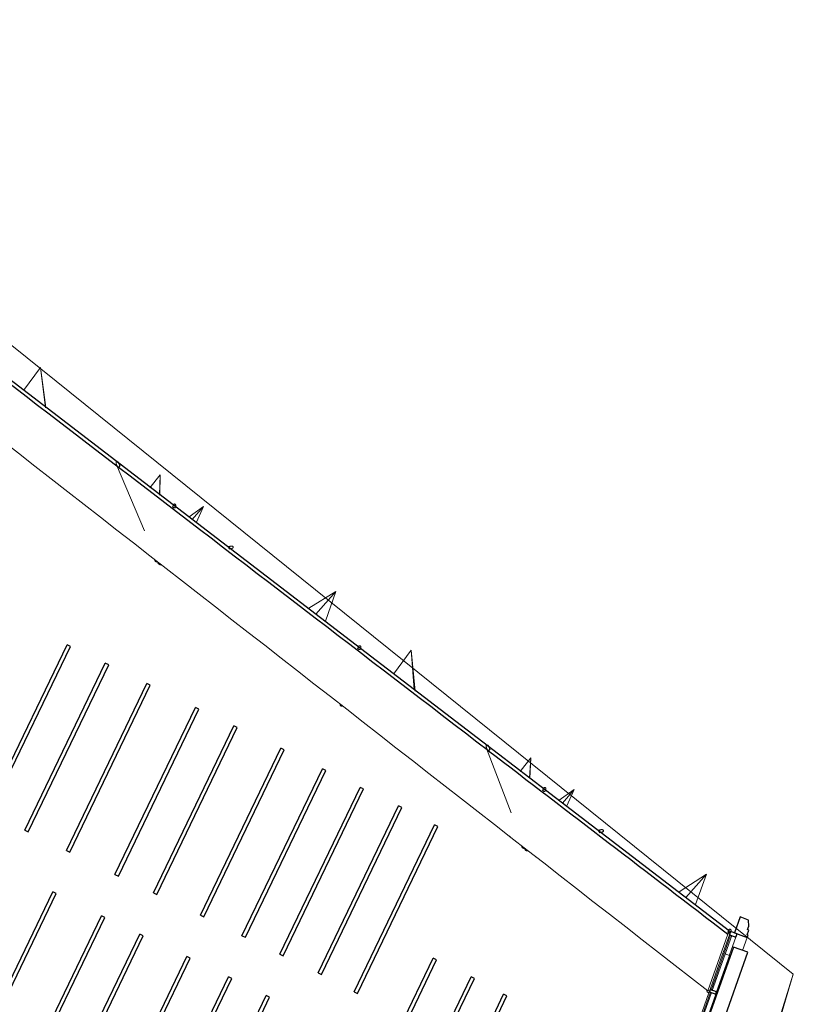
# Model space of a CAD drawing. Header units: inches. Extents: x 424 to 2043, y -237 to 445.
# Tile 66 of 256: x 649 to 666, y -93 to -71. Entities that reach past the tile are written whole.
import ezdxf

# ---------------------------------------------------------------- set-up
doc = ezdxf.new("R2010")
doc.units = ezdxf.units.IN
doc.header["$MEASUREMENT"] = 0
for name, color, linetype, lineweight in [('A-GENM', 13, 'Continuous', 9), ('A-GLAZ-CURT', 52, 'Continuous', 9), ('A-GLAZ-CWMG', 51, 'Continuous', 9), ('A-WALL', 113, 'Continuous', 9)]:
    doc.layers.add(name, color=color, linetype=linetype, lineweight=lineweight)

# ---------------------------------------------------------------- blocks, each defined once
blk = doc.blocks.new('Generic Models 1 - Generic Models 1-135348-همکف')
at = {"layer": 'A-GENM'}
for p, q in [((-85.546, 23.286), (-136.734, 64.375)), ((-85.546, 23.286), (-100.58, -26.931)), ((-85.868, 22.238), (-85.546, 23.286))]:
    blk.add_line(p, q, dxfattribs=at)
blk = doc.blocks.new('Generic Models 2 - Generic Models 2-140614-همکف')
at = {"layer": 'A-GENM', "lineweight": 25}
for p, q in [((-86.72, 24.541), (-86.845, 24.19)), ((-86.531, 24.474), (-86.72, 24.541)), ((-86.555, 24.263), (-86.528, 24.341)), ((-86.528, 24.341), (-86.531, 24.474)), ((-86.845, 24.19), (-86.562, 24.09)), ((-86.562, 24.149), (-86.526, 24.252)), ((-86.543, 24.143), (-86.562, 24.149)), ((-86.562, 24.09), (-86.543, 24.143)), ((-86.526, 24.252), (-86.555, 24.263))]:
    blk.add_line(p, q, dxfattribs=at)
at = {"layer": 'A-GENM'}
for p, q in [((-86.663, 23.804), (-86.562, 24.09)), ((-87.221, 22.871), (-87.242, 22.879))]:
    blk.add_line(p, q, dxfattribs=at)
blk = doc.blocks.new('Generic Models 3 - Generic Models 3-147078-همکف')
at = {"layer": 'A-GENM', "lineweight": 25}
for p, q in [((-86.865, 23.875), (-89.832, 15.496)), ((-86.547, 23.763), (-86.865, 23.875)), ((-89.514, 15.383), (-86.547, 23.763))]:
    blk.add_line(p, q, dxfattribs=at)
blk = doc.blocks.new('Rectangular Mullion - 50 x 150mm-137296-همکف')
at = {"layer": 'A-GLAZ-CWMG'}
for p, q in [((-87.09, 23.758), (-87.095, 23.744)), ((-86.949, 23.708), (-86.954, 23.694))]:
    blk.add_line(p, q, dxfattribs=at)
blk = doc.blocks.new('System Panel - Glazed-137446-همکف')
at = {"layer": 'A-GLAZ-CURT', "lineweight": 18}
for p, q in [((0.736, 0.049), (-0.736, 0.049)), ((-0.736, 0.049), (-0.736, 0.024)), ((-0.736, 0.024), (0.736, 0.024)), ((0.736, 0.024), (0.736, 0.049))]:
    blk.add_line(p, q, dxfattribs=at)
blk = doc.blocks.new('System Panel - Glazed-137447-همکف')
at = {"layer": 'A-GLAZ-CURT', "lineweight": 18}
for p, q in [((0.544, 0.049), (-0.736, 0.049)), ((-0.736, 0.049), (-0.736, 0.024)), ((-0.736, 0.024), (0.544, 0.024)), ((0.544, 0.024), (0.544, 0.049))]:
    blk.add_line(p, q, dxfattribs=at)
blk = doc.blocks.new('Rectangular Mullion - 50 x 150mm-137341-همکف')
at = {"layer": 'A-GLAZ-CWMG'}
for p, q in [((-86.952, 24.148), (-87.09, 23.758)), ((-86.811, 24.097), (-86.949, 23.708))]:
    blk.add_line(p, q, dxfattribs=at)
at = {"layer": 'A-GLAZ-CWMG', "lineweight": 25}
for p, q in [((-86.927, 24.219), (-86.952, 24.148)), ((-86.952, 24.148), (-86.811, 24.097)), ((-86.786, 24.169), (-86.927, 24.219)), ((-86.811, 24.097), (-86.786, 24.169))]:
    blk.add_line(p, q, dxfattribs=at)
blk = doc.blocks.new('Rectangular Mullion - 50 x 150mm-137349-همکف')
at = {"layer": 'A-GLAZ-CWMG'}
for p, q in [((-96.013, -1.445), (-95.522, -0.058)), ((-95.38, -0.108), (-95.871, -1.495))]:
    blk.add_line(p, q, dxfattribs=at)
blk = doc.blocks.new('Rectangular Mullion - 50 x 150mm-137350-همکف')
at = {"layer": 'A-GLAZ-CWMG'}
for p, q in [((-87.379, 22.941), (-87.095, 23.744)), ((-86.954, 23.694), (-87.238, 22.891)), ((-87.071, 23.736), (-87.095, 23.744)), ((-86.954, 23.694), (-87.048, 23.728))]:
    blk.add_line(p, q, dxfattribs=at)
blk = doc.blocks.new('Rectangular Mullion - 50 x 150mm-137391-همکف')
at = {"layer": 'A-GLAZ-CWMG', "lineweight": 25}
for p, q in [((-0.025, 0.075), (0.025, 0.075)), ((-0.025, -0.075), (-0.025, 0.075)), ((0.025, 0.075), (0.025, -0.075)), ((0.025, -0.075), (-0.025, -0.075))]:
    blk.add_line(p, q, dxfattribs=at)
blk = doc.blocks.new('Family2 - Family2-157025-همکف')
at = {"layer": 'A-GLAZ-CURT'}
for p, q in [((-91.058, 27.356), (-91.071, 27.317)), ((-91.014, 27.298), (-91.001, 27.337)), ((-90.705, 27.108), (-90.378, 27.344)), ((-90.636, 27.045), (-90.378, 27.344)), ((-90.636, 27.045), (-90.378, 27.344)), ((-90.539, 26.987), (-90.378, 27.344)), ((-90.705, 27.108), (-90.71, 27.102)), ((-90.539, 26.987), (-90.548, 26.978)), ((-89.788, 26.461), (-89.854, 26.447)), ((-89.851, 26.445), (-89.811, 26.453)), ((-89.823, 26.393), (-89.776, 26.402)), ((-91.488, 26.071), (-91.496, 26.048)), ((-91.496, 26.047), (-91.465, 26.053))]:
    blk.add_line(p, q, dxfattribs=at)
at = {"layer": 'A-GLAZ-CURT', "lineweight": 18}
for p, q in [((-89.811, 26.453), (-89.818, 26.448)), ((-89.801, 26.457), (-89.81, 26.453)), ((-89.833, 26.423), (-89.831, 26.417)), ((-89.831, 26.417), (-89.827, 26.412)), ((-89.825, 26.442), (-89.83, 26.436)), ((-89.827, 26.411), (-89.821, 26.407)), ((-89.819, 26.448), (-89.825, 26.442)), ((-89.804, 26.401), (-89.795, 26.401)), ((-89.794, 26.401), (-89.784, 26.401))]:
    blk.add_line(p, q, dxfattribs=at)
at = {"layer": 'A-GLAZ-CURT', "lineweight": 18, "flags": 128}
for points in [[(-91.055, 27.364), (-91.058, 27.355), (-91.061, 27.345), (-91.062, 27.336), (-91.061, 27.327), (-91.058, 27.318), (-91.055, 27.312), (-91.05, 27.307), (-91.044, 27.304), (-91.037, 27.303), (-91.03, 27.304), (-91.023, 27.307), (-91.016, 27.313), (-91.01, 27.32), (-91.005, 27.328)], [(-91.005, 27.328), (-91.001, 27.337), (-90.999, 27.347), (-90.998, 27.357), (-90.999, 27.366), (-91.001, 27.374), (-91.005, 27.381), (-91.01, 27.386), (-91.016, 27.389), (-91.023, 27.39), (-91.03, 27.388), (-91.037, 27.385), (-91.044, 27.38), (-91.05, 27.373), (-91.055, 27.364)], [(-89.753, 26.411), (-89.745, 26.416), (-89.738, 26.422), (-89.733, 26.428), (-89.731, 26.435), (-89.73, 26.441), (-89.732, 26.447), (-89.736, 26.452), (-89.742, 26.457), (-89.75, 26.46), (-89.759, 26.462), (-89.769, 26.463), (-89.78, 26.462), (-89.791, 26.461), (-89.801, 26.458)], [(-89.83, 26.436), (-89.833, 26.429), (-89.833, 26.423)], [(-89.821, 26.407), (-89.813, 26.404), (-89.805, 26.402)], [(-89.783, 26.401), (-89.773, 26.403), (-89.762, 26.406), (-89.753, 26.411)]]:
    blk.add_lwpolyline(points, dxfattribs=at)
at = {"layer": 'A-GLAZ-CURT'}
blk.add_open_spline([(-91.475, 26.061), (-91.476, 26.06), (-91.477, 26.059), (-91.48, 26.057), (-91.482, 26.056), (-91.484, 26.054), (-91.486, 26.053), (-91.488, 26.051), (-91.49, 26.049), (-91.492, 26.048), (-91.494, 26.047), (-91.495, 26.047), (-91.496, 26.047), (-91.496, 26.047), (-91.497, 26.047), (-91.496, 26.047), (-91.496, 26.048)], degree=3, knots=[0.5865531, 0.5865531, 0.5865531, 0.5865531, 0.6041667, 0.625, 0.6458333, 0.6666667, 0.6875, 0.7083333, 0.75, 0.7708333, 0.7916667, 0.8333333, 0.8541667, 0.875, 0.9166667, 0.932902, 0.932902, 0.932902, 0.932902], dxfattribs=at)
blk = doc.blocks.new('Family2 - Family2-157028-همکف')
at = {"layer": 'A-GLAZ-CURT'}
for p, q in [((-99.217, 33.592), (-99.228, 33.554)), ((-99.17, 33.537), (-99.159, 33.575)), ((-98.863, 33.346), (-98.549, 33.571)), ((-98.793, 33.282), (-98.549, 33.571)), ((-98.793, 33.282), (-98.549, 33.571)), ((-98.698, 33.225), (-98.549, 33.571)), ((-98.863, 33.346), (-98.868, 33.339)), ((-98.698, 33.225), (-98.707, 33.216)), ((-97.945, 32.699), (-98.015, 32.687)), ((-98.01, 32.683), (-97.969, 32.691)), ((-97.98, 32.632), (-97.935, 32.64)), ((-99.577, 32.368), (-99.582, 32.348)), ((-99.582, 32.347), (-99.556, 32.352))]:
    blk.add_line(p, q, dxfattribs=at)
at = {"layer": 'A-GLAZ-CURT', "lineweight": 18}
for p, q in [((-97.99, 32.667), (-97.99, 32.661)), ((-97.99, 32.661), (-97.988, 32.655)), ((-97.987, 32.655), (-97.984, 32.65)), ((-97.983, 32.649), (-97.978, 32.645)), ((-97.977, 32.645), (-97.97, 32.642)), ((-97.969, 32.691), (-97.976, 32.686)), ((-97.96, 32.695), (-97.969, 32.691)), ((-97.95, 32.698), (-97.959, 32.695))]:
    blk.add_line(p, q, dxfattribs=at)
at = {"layer": 'A-GLAZ-CURT', "lineweight": 18, "flags": 128}
for points in [[(-99.163, 33.565), (-99.159, 33.574), (-99.157, 33.584), (-99.157, 33.593), (-99.158, 33.602), (-99.16, 33.61), (-99.164, 33.617), (-99.169, 33.622), (-99.175, 33.625), (-99.182, 33.626), (-99.189, 33.625), (-99.196, 33.622), (-99.202, 33.617), (-99.208, 33.61), (-99.213, 33.602)], [(-99.213, 33.602), (-99.216, 33.593), (-99.218, 33.584), (-99.219, 33.574), (-99.218, 33.565), (-99.216, 33.557), (-99.212, 33.55), (-99.207, 33.545), (-99.201, 33.542), (-99.194, 33.541), (-99.187, 33.542), (-99.18, 33.546), (-99.174, 33.551), (-99.168, 33.557), (-99.163, 33.565)], [(-97.977, 32.686), (-97.983, 32.68), (-97.987, 32.674), (-97.989, 32.667)], [(-97.969, 32.642), (-97.96, 32.639), (-97.951, 32.639), (-97.94, 32.639), (-97.93, 32.641), (-97.92, 32.644), (-97.911, 32.648)], [(-97.911, 32.648), (-97.903, 32.653), (-97.897, 32.659), (-97.892, 32.665), (-97.89, 32.672), (-97.89, 32.678), (-97.892, 32.684), (-97.896, 32.689), (-97.902, 32.694), (-97.91, 32.697), (-97.919, 32.699), (-97.929, 32.7), (-97.939, 32.7), (-97.949, 32.698)]]:
    blk.add_lwpolyline(points, dxfattribs=at)
at = {"layer": 'A-GLAZ-CURT'}
for points, knots in [([(-99.582, 32.347), (-99.582, 32.347), (-99.582, 32.347), (-99.583, 32.347), (-99.583, 32.348), (-99.583, 32.348)], [0.83569754, 0.83569754, 0.83569754, 0.83569754, 0.85416667, 0.875, 0.91666667, 0.91666667, 0.91666667, 0.91666667]), ([(-99.565, 32.358), (-99.565, 32.358), (-99.566, 32.357), (-99.567, 32.356), (-99.57, 32.355), (-99.572, 32.353), (-99.575, 32.351), (-99.577, 32.349), (-99.579, 32.348), (-99.58, 32.348), (-99.581, 32.347), (-99.582, 32.347)], [0.599151, 0.599151, 0.599151, 0.599151, 0.6041667, 0.625, 0.6458333, 0.6666667, 0.7083333, 0.75, 0.7708333, 0.7916667, 0.8333333, 0.8333333, 0.8333333, 0.8333333])]:
    blk.add_open_spline(points, degree=3, knots=knots, dxfattribs=at)
blk = doc.blocks.new('Family2 - Family2-157047-همکف')
at = {"layer": 'A-GLAZ-CURT'}
for p, q in [((-92.306, 28.25), (-91.766, 26.83)), ((-92.228, 28.215), (-92.25, 28.271)), ((-91.566, 27.739), (-91.334, 28.045)), ((-91.359, 27.598), (-91.334, 28.045)), ((-91.359, 27.598), (-91.334, 28.045)), ((-91.356, 27.585), (-91.334, 28.045)), ((-91.058, 27.356), (-91.071, 27.317)), ((-91.014, 27.298), (-91.001, 27.337)), ((-91.474, 26.06), (-91.455, 26.012)), ((-91.447, 26.01), (-91.448, 26.007))]:
    blk.add_line(p, q, dxfattribs=at)
at = {"layer": 'A-GLAZ-CURT', "lineweight": 18}
for p, q in [((-92.301, 28.24), (-92.296, 28.229)), ((-92.243, 28.245), (-92.245, 28.256)), ((-92.241, 28.234), (-92.243, 28.244)), ((-92.243, 28.214), (-92.242, 28.223)), ((-92.242, 28.223), (-92.241, 28.233))]:
    blk.add_line(p, q, dxfattribs=at)
at = {"layer": 'A-GLAZ-CURT', "lineweight": 18, "flags": 128}
for points in [[(-92.245, 28.257), (-92.249, 28.269), (-92.254, 28.281), (-92.26, 28.292), (-92.266, 28.302), (-92.273, 28.31), (-92.281, 28.317), (-92.288, 28.321), (-92.294, 28.322), (-92.3, 28.322), (-92.305, 28.319), (-92.31, 28.314), (-92.312, 28.306), (-92.314, 28.297), (-92.314, 28.287)], [(-92.314, 28.287), (-92.313, 28.276), (-92.31, 28.264), (-92.306, 28.251), (-92.302, 28.241)], [(-92.296, 28.229), (-92.289, 28.219), (-92.282, 28.211), (-92.275, 28.204), (-92.268, 28.2)], [(-92.268, 28.2), (-92.261, 28.198), (-92.255, 28.199), (-92.25, 28.202)], [(-92.25, 28.202), (-92.246, 28.207), (-92.243, 28.214)], [(-91.055, 27.364), (-91.058, 27.355), (-91.061, 27.345), (-91.062, 27.336), (-91.061, 27.327), (-91.058, 27.318), (-91.055, 27.312), (-91.05, 27.307), (-91.044, 27.304), (-91.037, 27.303), (-91.03, 27.304), (-91.023, 27.307), (-91.016, 27.313), (-91.01, 27.32), (-91.005, 27.328)], [(-91.005, 27.328), (-91.001, 27.337), (-90.999, 27.347), (-90.998, 27.357), (-90.999, 27.366), (-91.001, 27.374), (-91.005, 27.381), (-91.01, 27.386), (-91.016, 27.389), (-91.023, 27.39), (-91.03, 27.388), (-91.037, 27.385), (-91.044, 27.38), (-91.05, 27.373), (-91.055, 27.364)]]:
    blk.add_lwpolyline(points, dxfattribs=at)
at = {"layer": 'A-GLAZ-CURT'}
blk.add_open_spline([(-91.458, 26.021), (-91.458, 26.02), (-91.457, 26.018), (-91.457, 26.015), (-91.456, 26.012), (-91.455, 26.009), (-91.453, 26.007), (-91.452, 26.006), (-91.451, 26.005), (-91.449, 26.005), (-91.448, 26.006), (-91.448, 26.007)], degree=3, knots=[0.7293074, 0.7293074, 0.7293074, 0.7293074, 0.75, 0.7708333, 0.7916667, 0.8333333, 0.8541667, 0.875, 0.9166667, 0.9583333, 1, 1, 1, 1], dxfattribs=at)
blk.add_open_spline([(-91.448, 26.007), (-91.447, 26.007), (-91.447, 26.008), (-91.446, 26.009)], degree=3, dxfattribs=at)
blk = doc.blocks.new('Family2 - Family2-157051-همکف')
at = {"layer": 'A-GLAZ-CURT'}
for p, q in [((-100.463, 34.486), (-99.848, 33.035)), ((-100.385, 34.455), (-100.408, 34.51)), ((-99.728, 33.98), (-99.499, 34.268)), ((-99.514, 33.823), (-99.499, 34.268)), ((-99.507, 33.827), (-99.499, 34.268)), ((-99.507, 33.827), (-99.499, 34.268)), ((-99.217, 33.592), (-99.228, 33.554)), ((-99.17, 33.537), (-99.159, 33.575)), ((-99.56, 32.355), (-99.542, 32.313))]:
    blk.add_line(p, q, dxfattribs=at)
at = {"layer": 'A-GLAZ-CURT', "lineweight": 18}
for p, q in [((-100.403, 34.493), (-100.406, 34.504)), ((-100.4, 34.482), (-100.402, 34.492)), ((-100.399, 34.471), (-100.4, 34.481)), ((-100.454, 34.468), (-100.448, 34.459)), ((-100.447, 34.458), (-100.441, 34.451)), ((-100.44, 34.45), (-100.433, 34.444)), ((-100.433, 34.444), (-100.426, 34.44)), ((-100.426, 34.439), (-100.419, 34.437)), ((-100.419, 34.437), (-100.413, 34.438)), ((-100.413, 34.438), (-100.408, 34.44)), ((-100.407, 34.44), (-100.403, 34.445)), ((-100.403, 34.445), (-100.4, 34.451)), ((-100.4, 34.452), (-100.399, 34.46)), ((-100.399, 34.461), (-100.399, 34.47))]:
    blk.add_line(p, q, dxfattribs=at)
at = {"layer": 'A-GLAZ-CURT', "lineweight": 18, "flags": 128}
for points in [[(-100.407, 34.505), (-100.412, 34.517), (-100.418, 34.528), (-100.424, 34.538), (-100.432, 34.546), (-100.439, 34.552), (-100.446, 34.556), (-100.453, 34.559), (-100.459, 34.558), (-100.464, 34.556), (-100.469, 34.551), (-100.471, 34.544), (-100.473, 34.535), (-100.473, 34.525)], [(-100.473, 34.525), (-100.472, 34.514), (-100.469, 34.502), (-100.465, 34.491), (-100.461, 34.481)], [(-100.461, 34.48), (-100.46, 34.479), (-100.455, 34.469)], [(-99.163, 33.565), (-99.159, 33.574), (-99.157, 33.584), (-99.157, 33.593), (-99.158, 33.602), (-99.16, 33.61), (-99.164, 33.617), (-99.169, 33.622), (-99.175, 33.625), (-99.182, 33.626), (-99.189, 33.625), (-99.196, 33.622), (-99.202, 33.617), (-99.208, 33.61), (-99.213, 33.602)], [(-99.213, 33.602), (-99.216, 33.593), (-99.218, 33.584), (-99.219, 33.574), (-99.218, 33.565), (-99.216, 33.557), (-99.212, 33.55), (-99.207, 33.545), (-99.201, 33.542), (-99.194, 33.541), (-99.187, 33.542), (-99.18, 33.546), (-99.174, 33.551), (-99.168, 33.557), (-99.163, 33.565)]]:
    blk.add_lwpolyline(points, dxfattribs=at)
at = {"layer": 'A-GLAZ-CURT'}
blk.add_open_spline([(-99.545, 32.319), (-99.544, 32.318), (-99.544, 32.317), (-99.543, 32.315), (-99.542, 32.312), (-99.541, 32.309), (-99.539, 32.307), (-99.538, 32.306), (-99.537, 32.305), (-99.535, 32.305), (-99.534, 32.306), (-99.533, 32.307)], degree=3, knots=[0.7394732, 0.7394732, 0.7394732, 0.7394732, 0.75, 0.7708333, 0.7916667, 0.8333333, 0.8541667, 0.875, 0.9166667, 0.9583333, 1, 1, 1, 1], dxfattribs=at)
blk = doc.blocks.new('jjk')
at = {"lineweight": 25}
for p, q in [((1576.969, 734.084), (1576.853, 733.754)), ((1593.281, 727.996), (1593.396, 728.327))]:
    blk.add_line(p, q, dxfattribs=at)
at = {"layer": 'A-WALL', "lineweight": 25}
for p, q in [((1593.281, 727.996), (1576.853, 733.754)), ((1593.396, 728.327), (1576.969, 734.084))]:
    blk.add_line(p, q, dxfattribs=at)

msp = doc.modelspace()

# ---------------------------------------------------------------- linework, layer by layer
at = {"layer": 'A-GLAZ-CURT'}
for p, q in [((649.538, -78.48), (649.161, -78.99)), ((649.538, -78.48), (649.658, -79.36)), ((649.538, -78.48), (649.646, -79.368)), ((649.538, -78.48), (649.658, -79.36)), ((651.213, -80.624), (651.827, -82.076)), ((651.292, -80.655), (651.269, -80.6)), ((653.73, -82.413), (653.661, -82.425)), ((653.665, -82.428), (653.708, -82.421)), ((653.695, -82.48), (653.741, -82.472)), ((652.105, -82.76), (652.118, -82.758)), ((652.114, -82.755), (652.123, -82.778)), ((652.368, -82.953), (652.37, -82.955)), ((656.042, -83.412), (655.453, -83.782)), ((656.042, -83.412), (655.601, -83.911)), ((656.042, -83.412), (655.601, -83.911)), ((656.042, -83.412), (655.816, -84.065)), ((655.444, -83.791), (655.453, -83.782)), ((655.811, -84.072), (655.816, -84.065)), ((656.536, -84.64), (656.524, -84.679)), ((656.536, -84.64), (656.524, -84.679)), ((656.581, -84.697), (656.593, -84.658)), ((656.581, -84.697), (656.593, -84.658)), ((657.701, -84.705), (657.314, -85.234)), ((657.701, -84.705), (657.769, -85.571)), ((657.701, -84.705), (657.791, -85.605)), ((657.701, -84.705), (657.769, -85.571)), ((656.14, -85.894), (656.138, -85.9)), ((656.14, -85.894), (656.138, -85.9)), ((659.366, -86.867), (659.905, -88.287)), ((659.444, -86.902), (659.422, -86.845)), ((661.883, -88.657), (661.816, -88.671)), ((661.819, -88.673), (661.861, -88.665)), ((659.87, -88.804), (659.863, -88.798)), ((659.883, -88.813), (659.87, -88.804)), ((661.848, -88.726), (661.895, -88.716)), ((660.143, -89.017), (660.145, -89.017)), ((660.189, -89.066), (660.204, -89.064)), ((660.196, -89.057), (660.204, -89.081)), ((660.274, -89.118), (660.276, -89.123)), ((660.276, -89.123), (660.277, -89.12)), ((660.432, -89.241), (660.455, -89.262)), ((660.455, -89.262), (660.472, -89.272)), ((664.213, -89.641), (663.604, -90.025)), ((664.213, -89.641), (663.752, -90.153)), ((664.213, -89.641), (663.752, -90.153)), ((664.213, -89.641), (663.969, -90.309)), ((663.595, -90.034), (663.604, -90.025)), ((663.964, -90.316), (663.969, -90.309)), ((664.69, -90.883), (664.676, -90.923)), ((664.732, -90.943), (664.746, -90.903)), ((663.183, -91.386), (663.183, -91.39)), ((663.183, -91.39), (663.183, -91.386)), ((664.223, -92.197), (664.221, -92.205))]:
    msp.add_line(p, q, dxfattribs=at)
at = {"layer": 'A-GLAZ-CURT', "lineweight": 18}
for p, q in [((653.708, -82.421), (653.7, -82.426)), ((659.43, -86.884), (659.429, -86.873))]:
    msp.add_line(p, q, dxfattribs=at)
at = {"layer": 'A-GLAZ-CURT', "lineweight": 18, "flags": 128}
for points in [[(651.278, -80.641), (651.277, -80.63), (651.275, -80.619), (651.271, -80.607), (651.266, -80.595), (651.26, -80.584), (651.254, -80.574), (651.247, -80.565), (651.239, -80.559), (651.232, -80.554), (651.225, -80.552), (651.219, -80.552), (651.213, -80.554), (651.209, -80.558), (651.206, -80.565), (651.204, -80.573), (651.204, -80.583)], [(651.204, -80.583), (651.205, -80.594), (651.207, -80.606), (651.211, -80.617), (651.216, -80.629), (651.222, -80.64), (651.228, -80.649)], [(651.228, -80.65), (651.235, -80.659), (651.243, -80.665), (651.25, -80.67), (651.257, -80.672), (651.263, -80.673), (651.269, -80.67), (651.273, -80.666), (651.276, -80.659), (651.278, -80.651), (651.278, -80.641)], [(653.699, -82.426), (653.693, -82.431), (653.689, -82.438), (653.686, -82.444), (653.686, -82.45), (653.688, -82.456), (653.691, -82.462), (653.697, -82.466), (653.705, -82.47), (653.714, -82.472), (653.724, -82.473), (653.734, -82.473), (653.744, -82.471), (653.754, -82.469), (653.764, -82.464)], [(653.764, -82.464), (653.772, -82.459), (653.778, -82.454), (653.783, -82.448), (653.785, -82.441), (653.785, -82.435), (653.784, -82.429), (653.78, -82.423), (653.774, -82.419), (653.766, -82.415), (653.757, -82.413), (653.748, -82.412), (653.737, -82.412), (653.727, -82.414), (653.717, -82.417), (653.708, -82.421)], [(656.54, -84.63), (656.537, -84.639), (656.534, -84.649), (656.533, -84.658), (656.534, -84.667), (656.536, -84.676), (656.54, -84.683), (656.545, -84.688), (656.551, -84.691), (656.558, -84.692), (656.565, -84.691), (656.572, -84.688), (656.578, -84.683), (656.584, -84.676), (656.589, -84.668)], [(656.54, -84.63), (656.537, -84.639), (656.534, -84.649), (656.533, -84.658), (656.534, -84.667), (656.536, -84.676), (656.54, -84.683), (656.545, -84.688), (656.551, -84.691), (656.558, -84.692), (656.565, -84.691), (656.572, -84.688), (656.578, -84.683), (656.584, -84.676), (656.589, -84.668)], [(656.589, -84.668), (656.593, -84.659), (656.596, -84.65), (656.596, -84.64), (656.596, -84.631), (656.593, -84.623), (656.59, -84.616), (656.585, -84.611), (656.579, -84.608), (656.572, -84.606), (656.565, -84.607), (656.558, -84.61), (656.551, -84.615), (656.545, -84.622), (656.54, -84.63)], [(656.589, -84.668), (656.593, -84.659), (656.596, -84.65), (656.596, -84.64), (656.596, -84.631), (656.593, -84.623), (656.59, -84.616), (656.585, -84.611), (656.579, -84.608), (656.572, -84.606), (656.565, -84.607), (656.558, -84.61), (656.551, -84.615), (656.545, -84.622), (656.54, -84.63)], [(659.429, -86.872), (659.427, -86.861), (659.423, -86.849), (659.419, -86.837), (659.413, -86.826), (659.407, -86.816), (659.4, -86.807), (659.393, -86.801), (659.385, -86.796), (659.379, -86.794), (659.373, -86.794), (659.367, -86.797), (659.363, -86.802), (659.36, -86.809), (659.358, -86.817), (659.358, -86.828)], [(659.358, -86.828), (659.359, -86.839), (659.361, -86.851), (659.365, -86.863), (659.37, -86.875), (659.375, -86.886), (659.382, -86.896), (659.389, -86.905), (659.396, -86.911), (659.403, -86.916), (659.41, -86.918), (659.416, -86.918), (659.421, -86.915), (659.425, -86.91), (659.428, -86.903), (659.43, -86.895), (659.43, -86.884)], [(661.861, -88.665), (661.852, -88.67), (661.846, -88.676), (661.841, -88.682), (661.838, -88.689), (661.837, -88.695), (661.839, -88.701), (661.843, -88.707), (661.849, -88.711), (661.856, -88.715), (661.865, -88.717), (661.875, -88.718), (661.886, -88.717), (661.897, -88.716), (661.907, -88.713), (661.917, -88.708)], [(661.917, -88.708), (661.925, -88.703), (661.932, -88.697), (661.937, -88.691), (661.94, -88.685), (661.94, -88.678), (661.938, -88.672), (661.935, -88.667), (661.929, -88.662), (661.921, -88.659), (661.912, -88.656), (661.902, -88.655), (661.892, -88.656), (661.881, -88.658), (661.87, -88.661), (661.861, -88.665)], [(664.694, -90.874), (664.69, -90.884), (664.687, -90.893), (664.686, -90.903), (664.686, -90.913), (664.689, -90.921), (664.692, -90.928), (664.697, -90.933), (664.703, -90.936), (664.71, -90.937), (664.717, -90.936), (664.724, -90.933), (664.731, -90.928), (664.737, -90.921), (664.742, -90.912)], [(664.742, -90.912), (664.746, -90.903), (664.749, -90.893), (664.75, -90.883), (664.75, -90.874), (664.747, -90.866), (664.744, -90.859), (664.739, -90.854), (664.733, -90.85), (664.726, -90.849), (664.719, -90.85), (664.712, -90.854), (664.705, -90.859), (664.699, -90.866), (664.694, -90.874)]]:
    msp.add_lwpolyline(points, dxfattribs=at)
at = {"layer": 'A-GLAZ-CURT', "flags": 128}
for points in [[(652.058, -82.712), (652.057, -82.715), (652.056, -82.72), (652.057, -82.726), (652.059, -82.732), (652.063, -82.739), (652.068, -82.745), (652.074, -82.75), (652.08, -82.754), (652.087, -82.758), (652.094, -82.76), (652.097, -82.76)], [(652.122, -82.776), (652.124, -82.782), (652.128, -82.789), (652.133, -82.795), (652.14, -82.801), (652.146, -82.807), (652.154, -82.813), (652.161, -82.817), (652.169, -82.82), (652.176, -82.822), (652.182, -82.823), (652.188, -82.823), (652.193, -82.822), (652.196, -82.819)], [(656.138, -85.9), (656.137, -85.906), (656.138, -85.912), (656.14, -85.918), (656.144, -85.924), (656.149, -85.929), (656.155, -85.934), (656.162, -85.937), (656.168, -85.939), (656.175, -85.94), (656.181, -85.94), (656.186, -85.937), (656.189, -85.934)], [(656.138, -85.9), (656.137, -85.906), (656.138, -85.912), (656.14, -85.918), (656.144, -85.924), (656.149, -85.929), (656.155, -85.934), (656.162, -85.937), (656.168, -85.939), (656.175, -85.94), (656.181, -85.94), (656.186, -85.937), (656.189, -85.934)], [(660.143, -89.017), (660.14, -89.021), (660.14, -89.027), (660.141, -89.032), (660.143, -89.039), (660.147, -89.045), (660.152, -89.051), (660.158, -89.056), (660.164, -89.06), (660.171, -89.064), (660.178, -89.066), (660.18, -89.066)], [(660.204, -89.082), (660.207, -89.088), (660.212, -89.095), (660.217, -89.102), (660.224, -89.108), (660.231, -89.114), (660.239, -89.119), (660.247, -89.123), (660.254, -89.125), (660.261, -89.127), (660.267, -89.127), (660.272, -89.125), (660.276, -89.123)], [(664.22, -92.206), (664.22, -92.211), (664.221, -92.217), (664.223, -92.223), (664.227, -92.228), (664.232, -92.234), (664.238, -92.238), (664.244, -92.242), (664.251, -92.244), (664.257, -92.245), (664.263, -92.244), (664.265, -92.244)]]:
    msp.add_lwpolyline(points, dxfattribs=at)
at = {"layer": 'A-GLAZ-CURT'}
msp.add_ellipse((664.26, -92.183), major_axis=(-0.0283, 0.01), ratio=0.659253, start_param=1.354756, end_param=2.567897, dxfattribs=at)
at = {"layer": 'A-WALL', "lineweight": 25}
msp.add_line((664.718, -90.893), (660.666, -87.79), dxfattribs=at)
at = {"layer": 'A-WALL'}
msp.add_line((664.239, -92.21), (664.248, -92.199), dxfattribs=at)
at = {"layer": 'A-WALL', "lineweight": 25, "flags": 128}
for points in [[(656.589, -84.668), (653.847, -82.568), (648.412, -78.405), (645.571, -76.23)], [(660.666, -87.79), (659.283, -86.731), (656.59, -84.668)], [(664.683, -90.96), (664.701, -90.926), (664.718, -90.893)]]:
    msp.add_lwpolyline(points, dxfattribs=at)
at = {"layer": 'A-WALL', "flags": 128}
msp.add_lwpolyline([(664.239, -92.21), (664.461, -91.585), (664.683, -90.96)], dxfattribs=at)
at = {"layer": 'A-WALL'}
msp.add_open_spline([(641.099, -74.166), (648.813, -80.181), (656.526, -86.195), (664.239, -92.21)], degree=3, dxfattribs=at)
at = {"layer": 'A-WALL', "lineweight": 25}
for points in [[(643.109, -74.428), (645.825, -76.51), (648.542, -78.591), (651.258, -80.673)], [(651.258, -80.673), (653.975, -82.754), (656.692, -84.836), (659.408, -86.917)], [(659.409, -86.918), (661.167, -88.265), (662.925, -89.612), (664.683, -90.96)]]:
    msp.add_open_spline(points, degree=3, dxfattribs=at)

# ---------------------------------------------------------------- block references
at = {"lineweight": 25, "xscale": 0.2344343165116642, "yscale": 0.2344343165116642, "zscale": 0.2344343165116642, "rotation": 263.5922953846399}
for p in [(520.436, 301.972), (521.28, 301.565), (522.195, 301.116), (523.264, 300.59), (524.109, 300.183), (525.147, 299.691), (526.062, 299.241), (526.894, 298.831), (527.739, 298.424), (528.53, 298.003), (520.125, 296.529), (521.194, 296.003), (522.039, 295.596), (523.077, 295.105), (528.505, 295.071), (523.992, 294.655), (529.337, 294.66), (530.054, 294.275), (524.824, 294.245)]:
    msp.add_blockref('jjk', p, dxfattribs=at)
at = {"layer": 'A-GENM', "rotation": 359.9545470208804}
for name in ['Generic Models 1 - Generic Models 1-135348-همکف', 'Generic Models 2 - Generic Models 2-140614-همکف', 'Generic Models 3 - Generic Models 3-147078-همکف']:
    msp.add_blockref(name, (751.649, -115.19), dxfattribs=at)
at = {"layer": 'A-GLAZ-CURT'}
for name, p, rotation in [('Family2 - Family2-157051-همکف', (751.649, -115.19), 359.9545470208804), ('Family2 - Family2-157028-همکف', (751.649, -115.19), 359.9545470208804), ('Family2 - Family2-157047-همکف', (751.649, -115.19), 359.9545470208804), ('Family2 - Family2-157025-همکف', (751.649, -115.19), 359.9545470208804), ('System Panel - Glazed-137447-همکف', (664.605, -91.511), 70.45962233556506), ('System Panel - Glazed-137446-همکف', (664.096, -92.945), 70.45962233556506)]:
    msp.add_blockref(name, p, dxfattribs=dict(at, rotation=rotation))
at = {"layer": 'A-GLAZ-CWMG', "rotation": 359.9545470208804}
for name, p in [('Rectangular Mullion - 50 x 150mm-137341-همکف', (751.649, -115.19)), ('Rectangular Mullion - 50 x 150mm-137350-همکف', (751.649, -115.19)), ('Rectangular Mullion - 50 x 150mm-137296-همکف', (751.649, -115.19)), ('Rectangular Mullion - 50 x 150mm-137349-همکف', (759.793, -92.244))]:
    msp.add_blockref(name, p, dxfattribs=at)
at = {"layer": 'A-GLAZ-CWMG', "extrusion": (0, 0, -1), "rotation": 109.5403776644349}
msp.add_blockref('Rectangular Mullion - 50 x 150mm-137391-همکف', (-664.351, -92.228), dxfattribs=at)

doc.saveas('drawing.dxf')
